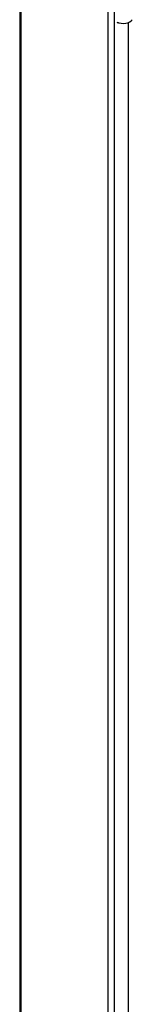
# Model space of a CAD drawing. Header units: inches. Extents: x 0 to 400, y -11 to 260.
# Tile 10 of 14: x 346.53 to 348.86, y 149.35 to 169.7. Entities that reach past the tile are written whole.
import ezdxf

# ---------------------------------------------------------------- set-up
doc = ezdxf.new("R2010")
doc.units = ezdxf.units.IN
doc.header["$LTSCALE"] = 24.005935
doc.header["$MEASUREMENT"] = 0
doc.layers.add('Visible Edges(ANSI)', color=7, linetype='Continuous', lineweight=25)
doc.layers.add('Visible Tangent Edges(ANSI)', color=7, linetype='Continuous', lineweight=25)

msp = doc.modelspace()

# ---------------------------------------------------------------- linework, layer by layer
at = {"layer": 'Visible Edges(ANSI)'}
for p, q in [((346.533, 197.33), (346.533, 99.351)), ((348.555, 169.634), (348.555, 169.648)), ((348.57, 169.642), (348.555, 169.634)), ((348.774, 169.645), (348.774, 147.709))]:
    msp.add_line(p, q, dxfattribs=at)
msp.add_ellipse((348.669, 169.741), major_axis=(0.197, 0), ratio=0.57735, start_param=3.983372, end_param=5.96475, dxfattribs=at)
at = {"layer": 'Visible Tangent Edges(ANSI)'}
for p, q in [((346.558, 197.295), (346.558, 99.316)), ((348.36, 98.275), (348.36, 196.255)), ((348.482, 196.255), (348.482, 98.275))]:
    msp.add_line(p, q, dxfattribs=at)

doc.saveas('drawing.dxf')
